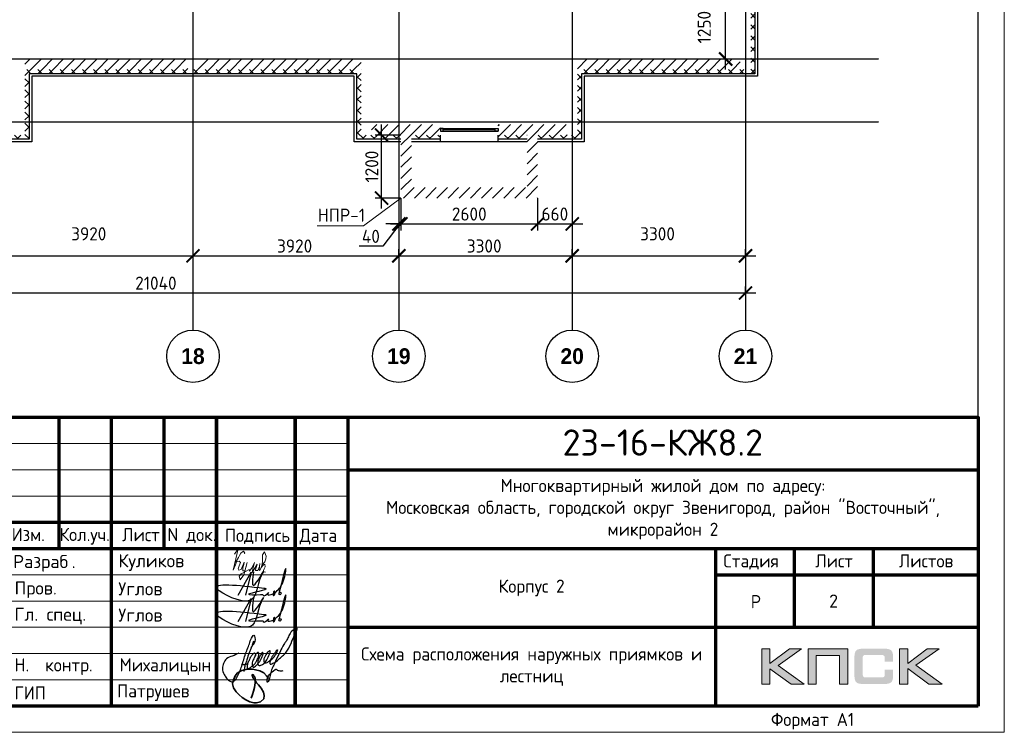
# Model space of a CAD drawing. Header units: millimetres. Extents: x 130535 to 3472113, y -52734 to 121434.
# Tile 13 of 100: x 279288 to 298036, y -52734 to -39160. Entities that reach past the tile are written whole.
import ezdxf
from ezdxf.enums import TextEntityAlignment as Align

# ---------------------------------------------------------------- set-up
doc = ezdxf.new("R2010")
doc.units = ezdxf.units.MM
doc.linetypes.add('______5', pattern=[1.1, 0.8, -0.1, 0.1, -0.1])
doc.linetypes.add('DASHDOT_axis', pattern=[24, 20, -1.5, 1, -1.5])
doc.layers.get('DEFPOINTS').update_dxf_attribs({"color": 1, "lineweight": 0})
for name, color, linetype, lineweight in [('0.15', 252, 'Continuous', 15), ('Standard', 7, 'Continuous', 25), ('АС-Таблицы', 7, 'Continuous', 20), ('Выноски', 20, 'Continuous', 20), ('Двери', 7, 'Continuous', 25), ('Колонны текст', 7, 'Continuous', 0), ('Общий01', 7, 'Continuous', 13), ('Оси', 40, '______5', 18), ('Размерная линия_ общее', 7, 'Continuous', 18), ('РАЗМЕРЫ', 1, 'Continuous', 9), ('Рамка', 7, 'Continuous', 70), ('Текст', 7, 'Continuous', 25), ('ТОНКИЕ', 7, 'Continuous', 9)]:
    doc.layers.add(name, color=color, linetype=linetype, lineweight=lineweight)
doc.layers.add('Стена_ бетон несущ.', color=7, linetype='Continuous', lineweight=70, true_color=0xb4b496)
doc.layers.add('ТОЛСТЫЕ_ОСНОВНЫЕ', color=6, linetype='Continuous')
doc.styles.add('ARIAL', font='arial.ttf')
doc.styles.add('Century Gothic', font='GOTHIC.TTF')
doc.styles.add('GOST-2.304_Type-B', font='GOST_Common.ttf')
doc.styles.add('style1', font='GOST_Common.ttf', dxfattribs={"height": 500})
doc.styles.add('ГОСТ', font='isocpeur.TTF')
doc.dimstyles.new('СПДС', dxfattribs={"dimscale": 100, "dimtxt": 2.5, "dimasz": 2.5, "dimexe": 1.25, "dimexo": 0, "dimtad": 1, "dimdec": 0, "dimtxsty": 'GOST-2.304_Type-B', "dimblk": 'ARCHTICK', "dimcen": 2.5, "dimdle": 2, "dimadec": 0, "dimazin": 2, "dimtfac": 0.75, "dimtdec": 0, "dimtmove": 1, "dimatfit": 3, "dimfxl": 1, "dimtolj": 1, "dimarcsym": 1})
pattern_1 = [(45, (387224.73, -49905.39), (-106.06602, 106.06602), []), (135, (387224.73, -49905.39), (-106.06602, -106.06602), [])]
pattern_2 = [(45, (387224.73, -49905.4), (-212.132, 212.132), []), (45, (387118.66, -49799.32), (-212.132, 212.132), [])]

# ---------------------------------------------------------------- blocks, each defined once
blk = doc.blocks.new('СЛОЖНЫЙ_ОБЪЕКТ_0')
at = {"layer": 'Standard', "color": 7, "linetype": 'Continuous', "lineweight": 25}
for points, start_tangent, end_tangent in [([(-5.888, 1.589), (-5.939, 1.691), (-5.972, 1.691), (-6.022, 1.617), (-6.064, 1.496), (-6.076, 1.414), (-6.076, 1.373), (-6.09, 1.219), (-6.071, 1.071), (-6.041, 1.003), (-6.009, 0.988), (-5.985, 1.012), (-5.95, 1.047), (-5.922, 1.075), (-5.915, 1.097), (-5.843, 1.207), (-5.798, 1.324), (-5.779, 1.438), (-5.77, 1.604), (-5.809, 1.746), (-5.833, 1.77), (-5.864, 1.752), (-5.885, 1.721), (-5.913, 1.566), (-5.919, 1.492), (-5.925, 1.334), (-5.906, 1.223), (-5.871, 1.161), (-5.807, 1.124), (-5.751, 1.203), (-5.713, 1.262), (-5.692, 1.316), (-5.66, 1.414), (-5.641, 1.525), (-5.625, 1.661), (-5.641, 1.808), (-5.657, 1.824), (-5.667, 1.824), (-5.695, 1.763), (-5.714, 1.672), (-5.725, 1.541), (-5.722, 1.421), (-5.665, 1.291), (-5.617, 1.276), (-5.55, 1.31), (-5.459, 1.426), (-5.4, 1.599), (-5.374, 1.864), (-5.388, 1.981), (-5.406, 1.999), (-5.432, 1.973), (-5.463, 1.934), (-5.509, 1.789), (-5.527, 1.661), (-5.508, 1.54), (-5.457, 1.473), (-5.411, 1.463), (-5.347, 1.501), (-5.271, 1.621), (-5.193, 1.738), (-5.143, 1.879), (-5.113, 2.032), (-5.113, 2.111), (-5.121, 2.138), (-5.14, 2.12), (-5.169, 2.039), (-5.206, 1.924), (-5.241, 1.787), (-5.254, 1.679), (-5.254, 1.582), (-5.237, 1.516), (-5.219, 1.498), (-5.191, 1.482), (-5.154, 1.519), (-5.086, 1.578), (-4.953, 1.776), (-4.759, 2.173), (-4.667, 2.981), (-4.667, 3.227), (-4.687, 3.262), (-4.715, 3.262), (-4.742, 3.235), (-4.777, 3.18), (-4.872, 2.956), (-4.891, 2.749), (-4.921, 2.579), (-4.956, 2.444), (-5.001, 2.097), (-5.045, 1.672), (-5.064, 1.441), (-5.075, 1.334), (-5.055, 1.102), (-5.04, 0.878), (-5.04, 0.777), (-5.052, 0.744), (-5.068, 0.75), (-5.077, 0.776), (-5.092, 0.804), (-5.084, 1.076), (-4.938, 1.346), (-4.909, 1.375), (-4.851, 1.355), (-4.78, 1.355), (-4.616, 1.413)], (-0.169301, 0.985564), (0.921845, 0.387559)), ([(-6.577, 1.472), (-6.789, 1.26), (-6.973, 1.076), (-7.024, 0.851), (-7.024, 0.746), (-6.996, 0.632), (-6.845, 0.434), (-6.702, 0.33), (-6.548, 0.258), (-6.432, 0.258), (-6.35, 0.355), (-6.314, 0.52), (-6.284, 0.767), (-6.284, 1.007), (-6.298, 1.279), (-6.31, 1.543), (-6.302, 2.038), (-6.285, 2.303), (-6.246, 2.371), (-6.174, 2.3), (-6.144, 2.003), (-6.194, 1.851)], (-0.677851, -0.735199), (-0.339746, -0.940517)), ([(-6.181, 2.142), (-6.172, 1.967), (-6.172, 1.841), (-6.18, 1.7), (-6.18, 1.412), (-6.17, 1.216), (-6.17, 1.117), (-6.148, 0.957), (-6.119, 0.827)], (0.06248, -0.998046), (0.223108, -0.974794)), ([(-6.329, 1.089), (-6.3, 1.083), (-6.267, 1.081), (-6.233, 1.097), (-6.195, 1.113), (-6.161, 1.123), (-6.143, 1.143), (-6.118, 1.168)], (0.983291, -0.18204), (0.7365, 0.676437))]:
    blk.add_spline(points, degree=3, dxfattribs=dict(at, start_tangent=start_tangent, end_tangent=end_tangent))
blk = doc.blocks.new('Роспись')
at = {"layer": 'Текст', "color": 4}
blk.add_lwpolyline([(4.18, 0.67), (6.68, 5.03), (5.62, 0.66)], dxfattribs=at)
for points in [[(11.23, 1.12), (12.72, 3.08), (13.28, 5.66), (11.96, 0.97)], [(7.11, 5.14), (7.17, 2.59), (9.02, 5.2), (8.57, 4.35), (6.55, -0.29), (0.19, 1.88), (9.09, 2.02)], [(9.09, 2.02), (9.4, 1.96), (6.15, 0.84), (8.42, 0.77), (8.9, 0.77)], [(8.9, 0.77), (8.97, 0.64), (9.94, 1.16)], [(9.94, 1.16), (9.82, 0.79), (10.85, 0.93)], [(10.85, 0.93), (11.13, 1.44), (11.23, 1.11), (10.92, 0.57), (10.85, 0.93)], [(11.23, 1.12), (11.03, 1.05), (10.98, 1.33), (11.05, 1.41)], [(11.96, 0.97), (12.16, 0.71), (12.34, 1.19), (12.03, 1.14), (11.96, 0.97)]]:
    blk.add_spline(points, degree=3, dxfattribs=at)
blk = doc.blocks.new('11')
at = {"layer": 'Выноски'}
for p, q in [((47962, 66737), (47989, 66781)), ((47989, 66781), (48016, 66806)), ((48016, 66806), (48038, 66823)), ((48038, 66823), (48060, 66786)), ((48060, 66786), (48058, 66769)), ((47885, 66608), (47944, 66700)), ((47944, 66700), (47962, 66737))]:
    blk.add_line(p, q, dxfattribs=at)
blk.add_lwpolyline([(47863, 66761), (47937, 66865), (47843, 66458), (47885, 66564), (47905, 66616), (47954, 66628), (47979, 66606), (47957, 66539), (47937, 66487), (47947, 66458), (47991, 66470), (48051, 66611), (48041, 66569), (48023, 66505), (48023, 66448), (48065, 66448), (48090, 66529), (48110, 66608), (48043, 66369), (47972, 66275), (47954, 66344), (47991, 66389), (48078, 66431), (48142, 66470), (48154, 66441), (48204, 66512), (48246, 66606), (48209, 66455), (48204, 66418), (48295, 66574), (48265, 66463), (48265, 66455), (48312, 66453), (48342, 66529), (48347, 66584), (48337, 66465), (48349, 66453), (48401, 66569), (48443, 66616), (48461, 66678), (48466, 66727), (48436, 66811), (48399, 66754), (48399, 66618), (48389, 66549), (48374, 66507), (48416, 66564), (48441, 66576), (48451, 66524), (48433, 66482), (48419, 66453), (48424, 66428), (48458, 66421)], dxfattribs=at)
blk = doc.blocks.new('A$Cd09756da')
h = blk.add_hatch(color=0)
h.paths.add_polyline_path([(-3363, 1089), (-3590, 1089), (-3962, 809), (-3962, 1089), (-4120, 1089), (-4120, 417), (-3962, 417), (-3962, 712), (-3560, 417), (-3308, 417), (-3809, 772)])
h.paths.add_polyline_path([(-3080, 963), (-2635, 963), (-2635, 417), (-2478, 417), (-2478, 1089), (-2645, 1089), (-3236, 1089), (-3236, 930), (-3236, 417), (-3080, 417)])
h.paths.add_polyline_path([(-1340, 1093), (-1498, 1093), (-1498, 420), (-1340, 420), (-1340, 716), (-938, 420), (-686, 420), (-1187, 776), (-741, 1093), (-968, 1093), (-1340, 813)])
at = {"true_color": 0x5f007f}
blk.add_hatch(color=206, dxfattribs=at).paths.add_polyline_path([(-1629, 1018), (-1631, 1026), (-1634, 1032), (-1638, 1038), (-1641, 1044), (-1644, 1049), (-1649, 1054), (-1653, 1059), (-1657, 1063), (-1662, 1066), (-1668, 1071), (-1674, 1074), (-1681, 1077), (-1688, 1079), (-1696, 1082), (-1703, 1084), (-1721, 1088), (-1741, 1091), (-1762, 1092), (-1786, 1093), (-2187, 1093), (-2210, 1092), (-2231, 1091), (-2251, 1088), (-2268, 1084), (-2276, 1082), (-2284, 1079), (-2291, 1077), (-2297, 1073), (-2303, 1071), (-2310, 1066), (-2315, 1063), (-2319, 1059), (-2323, 1054), (-2327, 1049), (-2331, 1044), (-2335, 1038), (-2337, 1032), (-2340, 1025), (-2343, 1018), (-2345, 1010), (-2348, 994), (-2351, 976), (-2353, 956), (-2353, 934), (-2353, 580), (-2353, 557), (-2351, 537), (-2348, 519), (-2345, 502), (-2343, 495), (-2340, 488), (-2337, 481), (-2335, 474), (-2331, 469), (-2327, 463), (-2323, 459), (-2319, 454), (-2315, 450), (-2309, 446), (-2303, 443), (-2297, 439), (-2291, 436), (-2283, 434), (-2276, 431), (-2268, 429), (-2251, 425), (-2231, 423), (-2209, 421), (-2187, 420), (-1786, 420), (-1762, 421), (-1741, 422), (-1721, 425), (-1704, 428), (-1696, 431), (-1688, 433), (-1681, 436), (-1674, 439), (-1668, 442), (-1662, 446), (-1657, 450), (-1653, 454), (-1649, 458), (-1644, 463), (-1641, 468), (-1638, 474), (-1634, 481), (-1631, 487), (-1629, 495), (-1626, 502), (-1623, 519), (-1620, 537), (-1619, 557), (-1618, 580), (-1618, 691), (-1775, 691), (-1775, 600), (-1775, 594), (-1776, 588), (-1777, 582), (-1779, 577), (-1781, 572), (-1783, 568), (-1786, 564), (-1789, 560), (-1792, 557), (-1797, 554), (-1801, 552), (-1806, 550), (-1811, 548), (-1817, 548), (-1824, 547), (-1830, 546), (-2153, 546), (-2159, 547), (-2164, 548), (-2168, 550), (-2172, 552), (-2176, 555), (-2180, 557), (-2183, 561), (-2186, 565), (-2189, 569), (-2191, 573), (-2193, 578), (-2194, 583), (-2196, 593), (-2197, 602), (-2197, 925), (-2197, 931), (-2196, 936), (-2195, 941), (-2193, 946), (-2192, 950), (-2190, 954), (-2187, 957), (-2185, 961), (-2181, 963), (-2178, 966), (-2173, 968), (-2169, 970), (-2164, 971), (-2160, 972), (-2154, 972), (-2149, 972), (-1830, 972), (-1824, 972), (-1817, 972), (-1812, 970), (-1807, 969), (-1802, 967), (-1797, 965), (-1793, 961), (-1790, 958), (-1786, 954), (-1783, 950), (-1781, 946), (-1779, 941), (-1777, 936), (-1776, 931), (-1775, 925), (-1775, 918), (-1775, 844), (-1618, 844), (-1618, 934), (-1619, 956), (-1620, 976), (-1623, 994), (-1627, 1010)])
at = {"color": 0, "lineweight": 0}
for points in [[(-4120, 417), (-4120, 1089), (-3962, 1089), (-3962, 809), (-3590, 1089), (-3363, 1089), (-3809, 772), (-3308, 417), (-3560, 417), (-3962, 712), (-3962, 417), (-4120, 417)], [(-3080, 417), (-3080, 963), (-2635, 963), (-2635, 417), (-2478, 417), (-2478, 1089), (-2645, 1089), (-3236, 1089), (-3236, 930), (-3236, 417), (-3080, 417)], [(-1498, 420), (-1498, 1093), (-1340, 1093), (-1340, 813), (-968, 1093), (-741, 1093), (-1187, 776), (-686, 420), (-938, 420), (-1340, 716), (-1340, 420), (-1498, 420)]]:
    blk.add_lwpolyline(points, close=True, dxfattribs=at)
at = {"lineweight": 35}
blk.add_lwpolyline([(-13508, 523), (-13547, 578), (-13600, 632), (-13677, 670), (-13759, 693), (-13818, 702), (-13912, 702), (-14016, 676), (-14099, 633), (-14147, 575), (-14180, 499), (-14196, 424), (-14178, 345), (-14125, 271), (-14070, 216), (-14013, 165), (-13943, 121), (-13865, 83), (-13793, 64), (-13740, 64), (-13666, 78), (-13601, 136), (-13593, 202), (-13604, 266), (-13651, 344), (-13699, 405), (-13737, 443), (-13779, 503), (-13800, 532), (-13813, 569), (-13820, 591), (-13820, 601), (-13802, 592), (-13787, 577), (-13771, 554), (-13766, 528), (-13766, 443), (-13775, 355), (-13799, 285), (-13814, 219), (-13841, 149)], dxfattribs=at)
at = {"layer": 'Рамка'}
for p, q in [((-17500, 3000), (-17500, 5500)), ((-16500, 0), (-16500, 5500)), ((-15500, 3000), (-15500, 5500)), ((-14500, 0), (-14500, 5500)), ((-14500, 5500), (-14500, 0)), ((-13000, 5500), (-13000, 0)), ((-13000, 0), (-13000, 5500)), ((-12000, 5500), (-12000, 0)), ((-12000, 4500), (0, 4500)), ((-18500, 3500), (-12000, 3500)), ((-18500, 3000), (0, 3000)), ((-5000, 3000), (-5000, 0)), ((-3500, 3000), (-3500, 1500)), ((-2000, 3000), (-2000, 1500)), ((-5000, 2500), (0, 2500)), ((-5000, 2500), (0, 2500)), ((-12000, 1500), (0, 1500))]:
    blk.add_line(p, q, dxfattribs=at)
at = {"layer": 'Рамка', "lineweight": 15}
for p, q in [((-18500, 5000), (-12000, 5000)), ((-18500, 4500), (-12000, 4500)), ((-18500, 4000), (-12000, 4000)), ((-18500, 2500), (-12000, 2500)), ((-18500, 2000), (-12000, 2000)), ((-18500, 1500), (-12000, 1500)), ((-18500, 1000), (-12000, 1000)), ((-18500, 500), (-12000, 500))]:
    blk.add_line(p, q, dxfattribs=at)
at = {"layer": 'Рамка'}
blk.add_lwpolyline([(0, 0), (-18500, 0), (-18500, 5500), (0, 5500)], close=True, dxfattribs=at)
at = {"color": 18, "true_color": 0x000000, "xscale": 100, "yscale": 100, "zscale": 100}
for p in [(-14508, 2045), (-14508, 1545)]:
    blk.add_blockref('Роспись', p, dxfattribs=at)
at = {"layer": '0.15', "xscale": 462, "yscale": 462, "zscale": 462, "rotation": 339.9822667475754}
blk.add_blockref('СЛОЖНЫЙ_ОБЪЕКТ_0', (-11452, -669), dxfattribs=at)
at = {"layer": 'Выноски'}
blk.add_blockref('11', (-62024, -63871), dxfattribs=at)
at = {"color": 7, "style": 'ГОСТ'}
for s, p in [('Разраб', (-18371, 2627)), ('.', (-17258, 2627))]:
    blk.add_text(s, height=250, dxfattribs=at).set_placement(p)
at = {"layer": 'РАЗМЕРЫ', "color": 7, "char_height": 250, "attachment_point": 4, "style": 'ГОСТ'}
for s, insert in [('{\\C256;Куликов}', (-16371, 2734)), ('Пров.', (-18346, 2215)), ('Углов', (-16371, 2234)), ('Гл. спец.', (-18346, 1715)), ('Углов', (-16371, 1734))]:
    blk.add_mtext_dynamic_manual_height_columns(s, width=2000, gutter_width=1250, heights=[0], dxfattribs=dict(at, insert=insert))
at = {"layer": 'РАЗМЕРЫ', "color": 7, "linetype": 'Continuous', "char_height": 250, "width": 2000, "attachment_point": 4, "style": 'GOST-2.304_Type-B'}
for s, insert in [(' Н.  контр.', (-18500, 750)), (' Михалицын', (-16500, 750)), (' ГИП', (-18500, 250)), ('Патрушев', (-16394, 255))]:
    blk.add_mtext(s, dxfattribs=dict(at, insert=insert))
at = {"layer": 'Текст', "color": 7, "style": 'ГОСТ'}
blk.add_text('23-16-КЖ8.2', height=500, dxfattribs=at).set_placement((-6003, 5019), align=Align.MIDDLE_CENTER)
at = {"layer": 'Текст', "color": 7, "style": 'GOST-2.304_Type-B'}
for s, p in [('Изм.', (-18400, 3141)), ('Кол.уч.', (-17490, 3143)), ('Лист', (-16298, 3139)), ('N док.', (-15435, 3141)), ('Подпись', (-14340, 3127)), ('Дата', (-12920, 3127)), ('Стадия', (-4850, 2640)), ('Лист', (-3100, 2640)), ('Листов', (-1508, 2640)), ('Р', (-4328, 1863))]:
    blk.add_text(s, height=250, dxfattribs=at).set_placement(p)
at = {"layer": 'Текст', "color": 7, "linetype": 'Continuous', "lineweight": 0, "char_height": 250, "attachment_point": 5, "style": 'GOST-2.304_Type-B'}
for s, insert, width in [('Многоквартирный жилой дом по адресу:\\PМосковская область, городской округ Звенигород, район "Восточный", микрорайон 2', (-6000, 3750), 12000), ('Корпус 2', (-8500, 2250), 7000)]:
    blk.add_mtext(s, dxfattribs=dict(at, insert=insert, width=width))
blk = doc.blocks.new('*T11')
at = {"layer": 'АС-Таблицы', "color": 0, "linetype": 'ByBlock', "lineweight": -2, "transparency": 16777216}
for p, q in [((0, 0), (1500, 0)), ((0, -1000), (1500, -1000))]:
    blk.add_line(p, q, dxfattribs=at)
at = {"layer": 'АС-Таблицы', "color": 0, "linetype": 'ByBlock', "lineweight": 50, "transparency": 16777216}
for p, q in [((0, 0), (0, -1000)), ((1500, 0), (1500, -1000))]:
    blk.add_line(p, q, dxfattribs=at)
at = {"layer": 'АС-Таблицы', "color": 0, "transparency": 16777216, "insert": (750, -500), "char_height": 250, "width": 1000, "attachment_point": 5, "style": 'ГОСТ'}
blk.add_mtext('2', dxfattribs=at)
blk = doc.blocks.new('*U26')
at = {"layer": 'ТОЛСТЫЕ_ОСНОВНЫЕ', "color": 6}
blk.add_lwpolyline([(20, 5), (836, 5), (836, 589), (20, 589)], close=True, dxfattribs=at)
at = {"layer": 'ТОНКИЕ'}
blk.add_lwpolyline([(0, 0), (841, 0), (841, 594), (0, 594)], close=True, dxfattribs=at)
at = {"layer": 'Текст', "style": 'style1'}
blk.add_text('Формат А1', height=2.5, dxfattribs=at).set_placement((796.57, 1.2))
blk = doc.blocks.new('_ArchTick')
at = {"color": 0, "linetype": 'ByBlock', "const_width": 0.15}
blk.add_lwpolyline([(-0.5, -0.5), (0.5, 0.5)], dxfattribs=at)
blk = doc.blocks.new('*D167')
at = {"layer": 'DEFPOINTS', "color": 0, "linetype": 'Continuous', "lineweight": 0, "transparency": 16777216}
for p in [(292730, -38659), (292730, -38659), (292730, -39909)]:
    blk.add_point(p, dxfattribs=at)
at = {"layer": 'Размерная линия_ общее', "color": 0, "linetype": 'Continuous', "lineweight": -2, "transparency": 16777216}
for p, q in [((292730, -40109), (292730, -38459)), ((292730, -38659), (292855, -38659)), ((292730, -39909), (292855, -39909))]:
    blk.add_line(p, q, dxfattribs=at)
at = {"layer": 'Размерная линия_ общее', "color": 0, "linetype": 'Continuous', "lineweight": -2, "transparency": 16777216, "xscale": 250, "yscale": 250, "zscale": 250}
for p, rotation in [((292730, -38659), 90), ((292730, -39909), 270)]:
    blk.add_blockref('_ArchTick', p, dxfattribs=dict(at, rotation=rotation))
at = {"layer": 'Размерная линия_ общее', "color": 0, "linetype": 'Continuous', "lineweight": 13, "transparency": 16777216, "insert": (292322, -39303), "char_height": 250, "width": 65.43, "attachment_point": 5, "rotation": 90, "style": 'GOST-2.304_Type-B'}
blk.add_mtext('\\A1;1250', dxfattribs=at)
blk = doc.blocks.new('NSY101')
at = {"color": 0, "linetype": 'ByBlock', "lineweight": -2}
blk.add_circle((0, 0), 0.05, dxfattribs=at)
blk = doc.blocks.new('СЛОЖНЫЙ_ОБЪЕКТ_71')
at = {"layer": 'Оси', "color": 16, "linetype": 'Continuous', "lineweight": 25, "transparency": 33554687, "xscale": 9.999999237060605, "yscale": 9.999999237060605, "zscale": 9.999999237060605}
blk.add_blockref('NSY101', (-104.645, 1.401), dxfattribs=at)
at = {"layer": 'Оси', "color": 16, "linetype": 'Continuous', "lineweight": 25, "transparency": 33554687, "insert": (-104.645, 1.401), "char_height": 0.3, "width": 0.62, "attachment_point": 5, "style": 'Century Gothic'}
blk.add_mtext('\\A1;{\\fCentury Gothic|i0|b1;\\H0.300000;\\W1.000000;\\C16;18}\\P', dxfattribs=at)
blk = doc.blocks.new('СЛОЖНЫЙ_ОБЪЕКТ_72')
at = {"layer": 'Оси', "color": 16, "linetype": 'Continuous', "lineweight": 25, "transparency": 33554687, "xscale": 9.999999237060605, "yscale": 9.999999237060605, "zscale": 9.999999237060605}
blk.add_blockref('NSY101', (-100.725, 1.401), dxfattribs=at)
at = {"layer": 'Оси', "color": 16, "linetype": 'Continuous', "lineweight": 25, "transparency": 33554687, "insert": (-100.725, 1.401), "char_height": 0.3, "width": 0.62, "attachment_point": 5, "style": 'Century Gothic'}
blk.add_mtext('\\A1;{\\fCentury Gothic|i0|b1;\\H0.300000;\\W1.000000;\\C16;19}\\P', dxfattribs=at)
blk = doc.blocks.new('СЛОЖНЫЙ_ОБЪЕКТ_73')
at = {"layer": 'Оси', "color": 16, "linetype": 'Continuous', "lineweight": 25, "transparency": 33554687, "xscale": 9.999999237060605, "yscale": 9.999999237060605, "zscale": 9.999999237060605}
blk.add_blockref('NSY101', (-97.425, 1.401), dxfattribs=at)
at = {"layer": 'Оси', "color": 16, "linetype": 'Continuous', "lineweight": 25, "transparency": 33554687, "insert": (-97.425, 1.401), "char_height": 0.3, "width": 0.62, "attachment_point": 5, "style": 'Century Gothic'}
blk.add_mtext('\\A1;{\\fCentury Gothic|i0|b1;\\H0.300000;\\W1.000000;\\C16;20}\\P', dxfattribs=at)
blk = doc.blocks.new('СЛОЖНЫЙ_ОБЪЕКТ_74')
at = {"layer": 'Оси', "color": 16, "linetype": 'Continuous', "lineweight": 25, "transparency": 33554687, "xscale": 9.999999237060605, "yscale": 9.999999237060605, "zscale": 9.999999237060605}
blk.add_blockref('NSY101', (-94.125, 1.401), dxfattribs=at)
at = {"layer": 'Оси', "color": 16, "linetype": 'Continuous', "lineweight": 25, "transparency": 33554687, "insert": (-94.125, 1.401), "char_height": 0.3, "width": 0.62, "attachment_point": 5, "style": 'Century Gothic'}
blk.add_mtext('\\A1;{\\fCentury Gothic|i0|b1;\\H0.300000;\\W1.000000;\\C16;21}\\P', dxfattribs=at)
blk = doc.blocks.new('*D183')
at = {"layer": 'DEFPOINTS', "color": 0, "linetype": 'Continuous', "lineweight": 0, "transparency": 16777216}
for p in [(272068, -44366), (293108, -44366), (293108, -44366)]:
    blk.add_point(p, dxfattribs=at)
at = {"layer": 'РАЗМЕРЫ', "color": 0, "linetype": 'Continuous', "lineweight": -2, "transparency": 16777216}
for p, q in [((272068, -44366), (272068, -44241)), ((293108, -44366), (293108, -44241)), ((271868, -44366), (293308, -44366))]:
    blk.add_line(p, q, dxfattribs=at)
at = {"layer": 'РАЗМЕРЫ', "color": 0, "linetype": 'Continuous', "lineweight": -2, "transparency": 16777216, "xscale": 250, "yscale": 250, "zscale": 250, "rotation": 180}
blk.add_blockref('_ArchTick', (272068, -44366), dxfattribs=at)
at = {"layer": 'РАЗМЕРЫ', "color": 0, "linetype": 'Continuous', "lineweight": -2, "transparency": 16777216, "xscale": 250, "yscale": 250, "zscale": 250}
blk.add_blockref('_ArchTick', (293108, -44366), dxfattribs=at)
at = {"layer": 'РАЗМЕРЫ', "color": 0, "linetype": 'Continuous', "lineweight": 0, "transparency": 16777216, "insert": (281881, -44178), "char_height": 250, "width": 104.17, "attachment_point": 5, "style": 'GOST-2.304_Type-B'}
blk.add_mtext('\\A1;21040', dxfattribs=at)
blk = doc.blocks.new('*D157')
at = {"layer": 'DEFPOINTS', "color": 0, "linetype": 'Continuous', "lineweight": 0, "transparency": 16777216}
for p in [(278668, -43658), (282588, -43658), (282588, -43658)]:
    blk.add_point(p, dxfattribs=at)
at = {"layer": 'РАЗМЕРЫ', "color": 0, "linetype": 'Continuous', "lineweight": -2, "transparency": 16777216}
for p, q in [((278468, -43658), (282788, -43658)), ((278668, -43658), (278668, -43533)), ((282588, -43658), (282588, -43533))]:
    blk.add_line(p, q, dxfattribs=at)
at = {"layer": 'РАЗМЕРЫ', "color": 0, "linetype": 'Continuous', "lineweight": -2, "transparency": 16777216, "xscale": 250, "yscale": 250, "zscale": 250, "rotation": 180}
blk.add_blockref('_ArchTick', (278668, -43658), dxfattribs=at)
at = {"layer": 'РАЗМЕРЫ', "color": 0, "linetype": 'Continuous', "lineweight": -2, "transparency": 16777216, "xscale": 250, "yscale": 250, "zscale": 250}
blk.add_blockref('_ArchTick', (282588, -43658), dxfattribs=at)
at = {"layer": 'РАЗМЕРЫ', "color": 0, "linetype": 'Continuous', "lineweight": 0, "transparency": 16777216, "insert": (280603, -43239), "char_height": 250, "width": 83.33, "attachment_point": 5, "style": 'GOST-2.304_Type-B'}
blk.add_mtext('\\A1;3920', dxfattribs=at)
blk = doc.blocks.new('*D158')
at = {"layer": 'DEFPOINTS', "color": 0, "linetype": 'Continuous', "lineweight": 0, "transparency": 16777216}
for p in [(282588, -43658), (286508, -43658), (286508, -43658)]:
    blk.add_point(p, dxfattribs=at)
at = {"layer": 'РАЗМЕРЫ', "color": 0, "linetype": 'Continuous', "lineweight": -2, "transparency": 16777216}
for p, q in [((282388, -43658), (286708, -43658)), ((282588, -43658), (282588, -43533)), ((286508, -43658), (286508, -43533))]:
    blk.add_line(p, q, dxfattribs=at)
at = {"layer": 'РАЗМЕРЫ', "color": 0, "linetype": 'Continuous', "lineweight": -2, "transparency": 16777216, "xscale": 250, "yscale": 250, "zscale": 250, "rotation": 180}
blk.add_blockref('_ArchTick', (282588, -43658), dxfattribs=at)
at = {"layer": 'РАЗМЕРЫ', "color": 0, "linetype": 'Continuous', "lineweight": -2, "transparency": 16777216, "xscale": 250, "yscale": 250, "zscale": 250}
blk.add_blockref('_ArchTick', (286508, -43658), dxfattribs=at)
at = {"layer": 'РАЗМЕРЫ', "color": 0, "linetype": 'Continuous', "lineweight": 0, "transparency": 16777216, "insert": (284523, -43471), "char_height": 250, "width": 83.33, "attachment_point": 5, "style": 'GOST-2.304_Type-B'}
blk.add_mtext('\\A1;3920', dxfattribs=at)
blk = doc.blocks.new('*D159')
at = {"layer": 'DEFPOINTS', "color": 0, "linetype": 'Continuous', "lineweight": 0, "transparency": 16777216}
for p in [(286508, -43658), (289808, -43658), (289808, -43658)]:
    blk.add_point(p, dxfattribs=at)
at = {"layer": 'РАЗМЕРЫ', "color": 0, "linetype": 'Continuous', "lineweight": -2, "transparency": 16777216}
for p, q in [((286308, -43658), (290008, -43658)), ((286508, -43658), (286508, -43533)), ((289808, -43658), (289808, -43533))]:
    blk.add_line(p, q, dxfattribs=at)
at = {"layer": 'РАЗМЕРЫ', "color": 0, "linetype": 'Continuous', "lineweight": -2, "transparency": 16777216, "xscale": 250, "yscale": 250, "zscale": 250, "rotation": 180}
blk.add_blockref('_ArchTick', (286508, -43658), dxfattribs=at)
at = {"layer": 'РАЗМЕРЫ', "color": 0, "linetype": 'Continuous', "lineweight": -2, "transparency": 16777216, "xscale": 250, "yscale": 250, "zscale": 250}
blk.add_blockref('_ArchTick', (289808, -43658), dxfattribs=at)
at = {"layer": 'РАЗМЕРЫ', "color": 0, "linetype": 'Continuous', "lineweight": 0, "transparency": 16777216, "insert": (288133, -43471), "char_height": 250, "width": 83.33, "attachment_point": 5, "style": 'GOST-2.304_Type-B'}
blk.add_mtext('\\A1;3300', dxfattribs=at)
blk = doc.blocks.new('*D160')
at = {"layer": 'DEFPOINTS', "color": 0, "linetype": 'Continuous', "lineweight": 0, "transparency": 16777216}
for p in [(289808, -43658), (293108, -43658), (293108, -43658)]:
    blk.add_point(p, dxfattribs=at)
at = {"layer": 'РАЗМЕРЫ', "color": 0, "linetype": 'Continuous', "lineweight": -2, "transparency": 16777216}
for p, q in [((289608, -43658), (293308, -43658)), ((289808, -43658), (289808, -43533)), ((293108, -43658), (293108, -43533))]:
    blk.add_line(p, q, dxfattribs=at)
at = {"layer": 'РАЗМЕРЫ', "color": 0, "linetype": 'Continuous', "lineweight": -2, "transparency": 16777216, "xscale": 250, "yscale": 250, "zscale": 250, "rotation": 180}
blk.add_blockref('_ArchTick', (289808, -43658), dxfattribs=at)
at = {"layer": 'РАЗМЕРЫ', "color": 0, "linetype": 'Continuous', "lineweight": -2, "transparency": 16777216, "xscale": 250, "yscale": 250, "zscale": 250}
blk.add_blockref('_ArchTick', (293108, -43658), dxfattribs=at)
at = {"layer": 'РАЗМЕРЫ', "color": 0, "linetype": 'Continuous', "lineweight": 0, "transparency": 16777216, "insert": (291433, -43239), "char_height": 250, "width": 83.33, "attachment_point": 5, "style": 'GOST-2.304_Type-B'}
blk.add_mtext('\\A1;3300', dxfattribs=at)
blk = doc.blocks.new('*D189')
at = {"layer": 'DEFPOINTS', "color": 0, "linetype": 'Continuous', "lineweight": 0, "transparency": 16777216}
for p in [(286548, -42559, -350), (289148, -42559, -350), (289148, -43050)]:
    blk.add_point(p, dxfattribs=at)
at = {"layer": 'РАЗМЕРЫ', "color": 0, "linetype": 'Continuous', "lineweight": -2, "transparency": 16777216}
for p, q in [((286548, -42559), (286548, -43175)), ((289148, -42559), (289148, -43175)), ((286348, -43050), (289348, -43050))]:
    blk.add_line(p, q, dxfattribs=at)
at = {"layer": 'РАЗМЕРЫ', "color": 0, "linetype": 'Continuous', "lineweight": -2, "transparency": 16777216, "xscale": 250, "yscale": 250, "zscale": 250, "rotation": 180}
blk.add_blockref('_ArchTick', (286548, -43050), dxfattribs=at)
at = {"layer": 'РАЗМЕРЫ', "color": 0, "linetype": 'Continuous', "lineweight": -2, "transparency": 16777216, "xscale": 250, "yscale": 250, "zscale": 250}
blk.add_blockref('_ArchTick', (289148, -43050), dxfattribs=at)
at = {"layer": 'РАЗМЕРЫ', "color": 0, "linetype": 'Continuous', "lineweight": 0, "transparency": 16777216, "insert": (287848, -42862), "char_height": 250, "attachment_point": 5, "style": 'GOST-2.304_Type-B'}
blk.add_mtext('\\A1;2600', dxfattribs=at)
blk = doc.blocks.new('*D190')
at = {"layer": 'DEFPOINTS', "color": 0, "linetype": 'Continuous', "lineweight": 0, "transparency": 16777216}
for p in [(286179, -41359), (286548, -41359, -350), (286548, -42559, -350)]:
    blk.add_point(p, dxfattribs=at)
at = {"layer": 'РАЗМЕРЫ', "color": 0, "linetype": 'Continuous', "lineweight": -2, "transparency": 16777216}
for p, q in [((286179, -42759), (286179, -41159)), ((286548, -41359), (286054, -41359)), ((286548, -42559), (286054, -42559))]:
    blk.add_line(p, q, dxfattribs=at)
at = {"layer": 'РАЗМЕРЫ', "color": 0, "linetype": 'Continuous', "lineweight": -2, "transparency": 16777216, "xscale": 250, "yscale": 250, "zscale": 250}
for p, rotation in [((286179, -41359), 90), ((286179, -42559), 270)]:
    blk.add_blockref('_ArchTick', p, dxfattribs=dict(at, rotation=rotation))
at = {"layer": 'РАЗМЕРЫ', "color": 0, "linetype": 'Continuous', "lineweight": 0, "transparency": 16777216, "insert": (285992, -41959), "char_height": 250, "attachment_point": 5, "rotation": 90, "style": 'GOST-2.304_Type-B'}
blk.add_mtext('\\A1;1200', dxfattribs=at)
blk = doc.blocks.new('*D191')
at = {"layer": 'DEFPOINTS', "color": 0, "linetype": 'Continuous', "lineweight": 0, "transparency": 16777216}
for p in [(286508, -40306), (286548, -42559), (286508, -43050)]:
    blk.add_point(p, dxfattribs=at)
at = {"layer": 'РАЗМЕРЫ', "color": 0, "linetype": 'Continuous', "lineweight": -2, "transparency": 16777216}
for p, q in [((286508, -40306), (286508, -43175)), ((286548, -42559), (286548, -43175)), ((286528, -43050), (286200, -43474)), ((286508, -43050), (286258, -43050)), ((286548, -43050), (286508, -43050)), ((286548, -43050), (286508, -43050)), ((286548, -43050), (286798, -43050)), ((286200, -43474), (285750, -43474))]:
    blk.add_line(p, q, dxfattribs=at)
at = {"layer": 'РАЗМЕРЫ', "color": 0, "linetype": 'Continuous', "lineweight": -2, "transparency": 16777216, "xscale": 250, "yscale": 250, "zscale": 250}
blk.add_blockref('_ArchTick', (286508, -43050), dxfattribs=at)
at = {"layer": 'РАЗМЕРЫ', "color": 0, "linetype": 'Continuous', "lineweight": -2, "transparency": 16777216, "xscale": 250, "yscale": 250, "zscale": 250, "rotation": 180}
blk.add_blockref('_ArchTick', (286548, -43050), dxfattribs=at)
at = {"layer": 'РАЗМЕРЫ', "color": 0, "linetype": 'Continuous', "lineweight": 0, "transparency": 16777216, "insert": (285975, -43287), "char_height": 250, "attachment_point": 5, "style": 'GOST-2.304_Type-B'}
blk.add_mtext('\\A1;40', dxfattribs=at)
blk = doc.blocks.new('*D192')
at = {"layer": 'DEFPOINTS', "color": 0, "linetype": 'Continuous', "lineweight": 0, "transparency": 16777216}
for p in [(289808, -40368), (289148, -42630), (289808, -43050)]:
    blk.add_point(p, dxfattribs=at)
at = {"layer": 'РАЗМЕРЫ', "color": 0, "linetype": 'Continuous', "lineweight": -2, "transparency": 16777216}
for p, q in [((289808, -40368), (289808, -43175)), ((289148, -42630), (289148, -43175)), ((288948, -43050), (290008, -43050))]:
    blk.add_line(p, q, dxfattribs=at)
at = {"layer": 'РАЗМЕРЫ', "color": 0, "linetype": 'Continuous', "lineweight": -2, "transparency": 16777216, "xscale": 250, "yscale": 250, "zscale": 250, "rotation": 180}
blk.add_blockref('_ArchTick', (289148, -43050), dxfattribs=at)
at = {"layer": 'РАЗМЕРЫ', "color": 0, "linetype": 'Continuous', "lineweight": -2, "transparency": 16777216, "xscale": 250, "yscale": 250, "zscale": 250}
blk.add_blockref('_ArchTick', (289808, -43050), dxfattribs=at)
at = {"layer": 'РАЗМЕРЫ', "color": 0, "linetype": 'Continuous', "lineweight": 0, "transparency": 16777216, "insert": (289478, -42862), "char_height": 250, "attachment_point": 5, "style": 'GOST-2.304_Type-B'}
blk.add_mtext('\\A1;660', dxfattribs=at)

msp = doc.modelspace()

# ---------------------------------------------------------------- hatches: boundary and pattern name
at = {"layer": 'Общий01', "linetype": 'Continuous', "lineweight": 13, "transparency": 33554687}
h = msp.add_hatch(dxfattribs=at)
h.set_pattern_fill('__________6', scale=100, style=0, pattern_type=2)
h.set_pattern_definition(pattern_1)
h.paths.add_polyline_path([(293287.8, -26928.5), (286677.8, -26928.5), (286677.8, -26678.5), (286597.8, -26678.5), (286597.8, -27008.5), (293207.8, -27008.5), (293207.8, -40108.5), (289907.8, -40108.5), (289907.8, -41358.5), (289147.8, -41358.5), (289147.8, -41438.5), (289987.8, -41438.5), (289987.8, -40188.5), (293287.8, -40188.5)], flags=0)
h = msp.add_hatch(dxfattribs=at)
h.set_pattern_fill('__________6', scale=100, style=0, pattern_type=2)
h.set_pattern_definition(pattern_1)
h.paths.add_polyline_path([(268947.8, -41438.5), (268947.8, -40188.5), (275187.8, -40188.5), (275187.8, -41438.5), (279467.8, -41438.5), (279467.8, -40188.5), (285707.8, -40188.5), (285707.8, -41438.5), (286547.8, -41438.5), (286547.8, -41358.5), (285787.8, -41358.5), (285787.8, -40108.5), (279387.8, -40108.5), (279387.8, -41358.5), (275267.8, -41358.5), (275267.8, -40108.5), (268867.8, -40108.5), (268867.8, -41358.5), (268107.8, -41358.5), (268107.8, -41438.5)], flags=0)
h = msp.add_hatch(dxfattribs=at)
h.set_pattern_fill('__________6', scale=100, style=0, pattern_type=2)
h.set_pattern_definition(pattern_1)
h.paths.add_polyline_path([(287297.8, -41438.5), (287297.8, -41358.5), (286747.8, -41358.5), (286747.8, -41438.5)], flags=0)
h = msp.add_hatch(dxfattribs=at)
h.set_pattern_fill('__________6', scale=100, style=0, pattern_type=2)
h.set_pattern_definition(pattern_1)
h.paths.add_polyline_path([(288947.8, -41438.5), (288947.8, -41358.5), (288397.8, -41358.5), (288397.8, -41438.5)], flags=0)
at = {"layer": 'Стена_ бетон несущ.', "linetype": 'Continuous', "lineweight": 35, "transparency": 33554687}
h = msp.add_hatch(dxfattribs=at)
h.set_pattern_fill('__________5', scale=100, style=0, pattern_type=2)
h.set_pattern_definition(pattern_2)
h.paths.add_polyline_path([(282487.8, -39908.5), (279387.8, -39908.5), (279387.8, -40108.5), (282487.8, -40108.5)], flags=0)
h = msp.add_hatch(dxfattribs=at)
h.set_pattern_fill('__________5', scale=100, style=0, pattern_type=2)
h.set_pattern_definition(pattern_2)
h.paths.add_polyline_path([(285787.8, -39908.5), (282687.8, -39908.5), (282687.8, -40108.5), (285787.8, -40108.5)], flags=0)
h = msp.add_hatch(dxfattribs=at)
h.set_pattern_fill('__________5', scale=100, style=0, pattern_type=2)
h.set_pattern_definition(pattern_2)
h.paths.add_polyline_path([(293007.8, -39908.5), (289907.8, -39908.5), (289907.8, -40108.5), (293007.8, -40108.5)], flags=0)
h = msp.add_hatch(dxfattribs=at)
h.set_pattern_fill('__________5', scale=100, style=0, pattern_type=2)
h.set_pattern_definition(pattern_2)
h.paths.add_polyline_path([(287297.8, -41358.5), (287297.8, -41158.5), (285987.8, -41158.5), (285987.8, -41358.5)], flags=0)
h = msp.add_hatch(dxfattribs=at)
h.set_pattern_fill('__________5', scale=100, style=0, pattern_type=2)
h.set_pattern_definition(pattern_2)
h.paths.add_polyline_path([(289707.8, -41158.5), (288397.8, -41158.5), (288397.8, -41358.5), (289707.8, -41358.5)], flags=0)
h = msp.add_hatch(dxfattribs=at)
h.set_pattern_fill('__________5', scale=100, style=0, pattern_type=2)
h.set_pattern_definition(pattern_2)
h.paths.add_polyline_path([(286547.8, -41358.5), (286547.8, -42358.5), (286747.8, -42358.5), (286747.8, -41358.5)], flags=0)
h = msp.add_hatch(dxfattribs=at)
h.set_pattern_fill('__________5', scale=100, style=0, pattern_type=2)
h.set_pattern_definition(pattern_2)
h.paths.add_polyline_path([(289147.8, -42358.5), (289147.8, -41358.5), (288947.8, -41358.5), (288947.8, -42358.5)], flags=0)
h = msp.add_hatch(dxfattribs=at)
h.set_pattern_fill('__________5', scale=100, style=0, pattern_type=2)
h.set_pattern_definition(pattern_2)
h.paths.add_polyline_path([(286547.8, -42558.5), (289147.8, -42558.5), (289147.8, -42358.5), (286547.8, -42358.5)], flags=0)

# ---------------------------------------------------------------- linework, layer by layer
at = {"color": 7, "linetype": 'DASHDOT_axis'}
for p, q in [((282587.8, -24555.5), (282587.8, -45070.9)), ((286507.8, -24555.5), (286507.8, -45070.9)), ((289807.8, -24555.5), (289807.8, -45070.9)), ((293107.8, -24555.5), (293107.8, -45070.9)), ((217262.6, -39908.5), (295644.3, -39908.5)), ((217262.6, -41108.5), (295644.3, -41108.5))]:
    msp.add_line(p, q, dxfattribs=at)
at = {"layer": 'Standard', "color": 7, "linetype": 'Continuous', "lineweight": 25, "transparency": 33554687}
for p, q in [((287353.8, -41230.5), (287297.8, -41230.5)), ((287297.8, -41230.5), (287297.8, -41286.5)), ((287297.8, -41230.5), (288397.8, -41230.5)), ((287353.8, -41286.5), (287353.8, -41230.5)), ((288341.8, -41286.5), (288341.8, -41230.5)), ((288341.8, -41230.5), (288397.8, -41230.5)), ((288397.8, -41230.5), (288397.8, -41286.5)), ((287297.8, -41286.5), (287353.8, -41286.5)), ((287297.8, -41286.5), (288397.8, -41286.5)), ((288397.8, -41286.5), (288341.8, -41286.5))]:
    msp.add_line(p, q, dxfattribs=at)
at = {"layer": 'Standard', "color": 7, "linetype": 'Continuous', "lineweight": 13, "transparency": 33554687}
msp.add_3dface([(288341.8, -41258.5, -1794), (288341.8, -41258.5, -606), (287353.8, -41258.5, -606), (287353.8, -41258.5, -1794)], dxfattribs=at)
at = {"layer": 'Колонны текст', "color": 7, "linetype": 'Continuous', "lineweight": 0}
msp.add_lwpolyline([(286547.8, -42558.5), (285834.9, -43088.5), (284951.4, -43088.5)], dxfattribs=at)
at = {"layer": 'Общий01', "color": 7, "linetype": 'Continuous', "lineweight": 25, "transparency": 33554687}
for p, q in [((293287.8, -26928.5), (293287.8, -40188.5)), ((293337.8, -26878.5), (293337.8, -40238.5)), ((285707.8, -40188.5), (279467.8, -40188.5)), ((279467.8, -40188.5), (279467.8, -41438.5)), ((285657.8, -40238.5), (279517.8, -40238.5)), ((279517.8, -40238.5), (279517.8, -41488.5)), ((285657.8, -41488.5), (285657.8, -40238.5)), ((285707.8, -41438.5), (285707.8, -40188.5)), ((289987.8, -40188.5), (289987.8, -41438.5)), ((293287.8, -40188.5), (289987.8, -40188.5)), ((290037.8, -40238.5), (290037.8, -41488.5)), ((293337.8, -40238.5), (290037.8, -40238.5)), ((287297.8, -41488.5), (287297.8, -41358.5)), ((288397.8, -41488.5), (288397.8, -41358.5)), ((279517.8, -41488.5), (275137.8, -41488.5)), ((279467.8, -41438.5), (275187.8, -41438.5)), ((286547.8, -41488.5), (285657.8, -41488.5)), ((286547.8, -41438.5), (285707.8, -41438.5)), ((287297.8, -41438.5), (286747.8, -41438.5)), ((288947.8, -41488.5), (286747.8, -41488.5)), ((288947.8, -41438.5), (288397.8, -41438.5)), ((289987.8, -41438.5), (289147.8, -41438.5)), ((290037.8, -41488.5), (289147.8, -41488.5))]:
    msp.add_line(p, q, dxfattribs=at)

# ---------------------------------------------------------------- block references
at = {"color": 7, "xscale": 100, "yscale": 100, "zscale": 100}
msp.add_blockref('*U26', (213936.3, -52733.6), dxfattribs=at)
at = {"color": 7, "lineweight": 50, "ltscale": 100}
msp.add_blockref('A$Cd09756da', (297536.3, -52233.6), dxfattribs=at)
msp.add_blockref('*T11', (294036.3, -49733.6))
at = {"layer": 'Оси', "color": 7, "linetype": 'Continuous', "lineweight": 25, "transparency": 33554687, "xscale": 1000, "yscale": 1000, "zscale": 1000}
for name in ['СЛОЖНЫЙ_ОБЪЕКТ_71', 'СЛОЖНЫЙ_ОБЪЕКТ_72', 'СЛОЖНЫЙ_ОБЪЕКТ_73', 'СЛОЖНЫЙ_ОБЪЕКТ_74']:
    msp.add_blockref(name, (387232.5, -46972.2), dxfattribs=at)

# ---------------------------------------------------------------- texts
at = {"color": 7, "linetype": 'Continuous', "lineweight": 30, "insert": (289036.3, -51483.6), "char_height": 250, "width": 7000, "attachment_point": 5, "style": 'GOST-2.304_Type-B'}
msp.add_mtext('Схема расположения наружных приямков и лестниц', dxfattribs=at)
at = {"layer": 'Двери', "color": 7, "linetype": 'Continuous', "lineweight": 13, "transparency": 33554687, "insert": (287999.4, -40822), "char_height": 250, "width": 796.667, "attachment_point": 5, "style": 'Century Gothic'}
msp.add_mtext('\\A1;{\\fCentury Gothic|i0|b1;\\H0.250000;\\W0.800000;\\c3254825728;ОП-1}\\P', dxfattribs=at)
at = {"layer": 'Колонны текст', "color": 7, "linetype": 'Continuous', "lineweight": 0, "insert": (284962.9, -42758.5), "char_height": 250, "attachment_point": 1, "style": 'GOST-2.304_Type-B'}
msp.add_mtext_dynamic_manual_height_columns('НПР-1', width=725.06, gutter_width=12.5, heights=[0], dxfattribs=at)
at = {"layer": 'Общий01', "color": 7, "linetype": 'Continuous', "lineweight": 25, "transparency": 33554687, "insert": (281295.2, -45133.4), "char_height": 400, "width": 2694.339, "attachment_point": 7, "style": 'ARIAL'}
msp.add_mtext('\\A1;{\\fArial|i0|b1;\\H0.400000;\\W1.000000;\\C7;Секция 1}\\P', dxfattribs=at)

# ---------------------------------------------------------------- dimensions: what is measured, and where the dimension line sits
at = {"layer": 'Размерная линия_ общее', "color": 7, "linetype": 'Continuous', "lineweight": 13, "transparency": 33554687}
dim = msp.add_linear_dim(base=(292729.7, -38658.5), p1=(292729.7, -39908.5), p2=(292729.7, -38658.5), angle=90, dimstyle='СПДС', override={"dimtxt": 2.5, "dimgap": 0.625}, dxfattribs=at)
dim.commit()
dim.dimension.update_dxf_attribs({"geometry": '*D167', "text_midpoint": (292509.4, -39303.3), "dimtype": 160})
at = {"layer": 'РАЗМЕРЫ', "color": 7, "linetype": 'Continuous', "lineweight": 0}
for base, p1, p2, picture, middle in [((286507.8, -43049.5), (286547.8, -42558.5), (286507.8, -40305.6), '*D191', (286137.2, -43474.2)), ((286507.8, -43658.1), (282587.8, -43658.1), (286507.8, -43658.1), '*D158', (284522.6, -43658.1)), ((289807.8, -43658.1), (286507.8, -43658.1), (289807.8, -43658.1), '*D159', (288132.6, -43658.1)), ((293107.8, -44365.5), (272067.8, -44365.5), (293107.8, -44365.5), '*D183', (281880.9, -44365.5))]:
    dim = msp.add_linear_dim(base=base, p1=p1, p2=p2, dimstyle='СПДС', dxfattribs=at)
    dim.commit()
    dim.dimension.update_dxf_attribs({"geometry": picture, "text_midpoint": middle, "dimtype": 160})
for base, p1, p2, picture, middle in [((289807.8, -43049.5), (289147.8, -42629.8), (289807.8, -40367.9), '*D192', (289477.8, -42862)), ((289147.8, -43049.5), (286547.8, -42558.5, -350), (289147.8, -42558.5, -350), '*D189', (287847.8, -42862))]:
    dim = msp.add_linear_dim(base=base, p1=p1, p2=p2, dimstyle='СПДС', dxfattribs=at)
    dim.commit()
    dim.dimension.update_dxf_attribs({"geometry": picture, "text_midpoint": middle})
dim = msp.add_linear_dim(base=(286179.5, -41358.5), p1=(286547.8, -42558.5, -350), p2=(286547.8, -41358.5, -350), angle=90, dimstyle='СПДС', override={"dimtxt": 2.5, "dimgap": 0.625}, dxfattribs=at)
dim.commit()
dim.dimension.update_dxf_attribs({"geometry": '*D190', "text_midpoint": (285992, -41958.5)})
for base, p1, p2, picture, middle in [((282587.8, -43658.1), (278667.8, -43658.1), (282587.8, -43658.1), '*D157', (280602.6, -43426.9)), ((293107.8, -43658.1), (289807.8, -43658.1), (293107.8, -43658.1), '*D160', (291432.6, -43426.9))]:
    dim = msp.add_linear_dim(base=base, p1=p1, p2=p2, dimstyle='СПДС', override={"dimtxt": 2.5, "dimgap": 0.625}, dxfattribs=at)
    dim.commit()
    dim.dimension.update_dxf_attribs({"geometry": picture, "text_midpoint": middle, "dimtype": 160})

doc.saveas('drawing.dxf')
